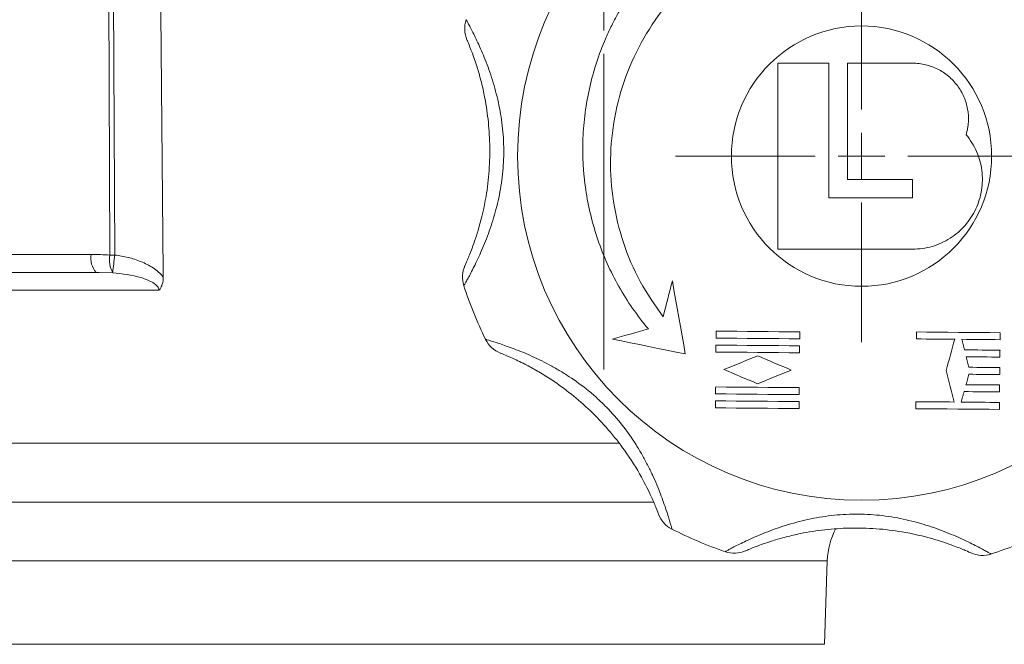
# Model space of a CAD drawing. Header units: millimetres. Extents: x 104 to 691, y -53 to 667.
# Tile 23 of 29: x 522 to 628, y 442 to 510. Entities that reach past the tile are written whole.
import ezdxf

# ---------------------------------------------------------------- set-up
doc = ezdxf.new("R2010")
doc.units = ezdxf.units.MM

# ---------------------------------------------------------------- blocks, each defined once
blk = doc.blocks.new('SW_CENTERMARKSYMBOL_3')
at = {"color": 0, "linetype": 'Continuous', "lineweight": 0}
for p, q in [((0, 5), (0, 38.94)), ((0, 0), (0, 2.5)), ((-5, 0), (-38.94, 0)), ((0, 0), (-2.5, 0)), ((0, 0), (2.5, 0)), ((0, 0), (0, -2.5)), ((5, 0), (38.94, 0)), ((0, -5), (0, -38.94))]:
    blk.add_line(p, q, dxfattribs=at)
blk = doc.blocks.new('SW_CENTERMARKSYMBOL_4')
at = {"color": 0, "linetype": 'Continuous', "lineweight": 0}
for p, q in [((0, 5), (0, 20)), ((0, 0), (0, 2.5)), ((-5, 0), (-20, 0)), ((0, 0), (-2.5, 0)), ((0, 0), (2.5, 0)), ((0, 0), (0, -2.5)), ((5, 0), (20, 0)), ((0, -5), (0, -20))]:
    blk.add_line(p, q, dxfattribs=at)

msp = doc.modelspace()

# ---------------------------------------------------------------- linework, layer by layer
at = {"color": 7, "linetype": 'Continuous', "lineweight": 15}
for p, q in [((531.81, 484.31), (531.65, 519.66)), ((532.17, 519.24), (532.33, 484.31)), ((603.68, 504.95), (603.68, 484.95)), ((609.18, 504.95), (603.68, 504.95)), ((609.18, 490.45), (609.18, 504.95)), ((611.18, 504.95), (611.18, 492.45)), ((618.18, 504.95), (611.18, 504.95)), ((611.18, 492.45), (618.18, 492.45)), ((618.18, 492.45), (618.18, 490.45)), ((618.18, 490.45), (609.18, 490.45)), ((511.1, 484.38), (529.82, 484.38)), ((603.68, 484.95), (618.18, 484.95)), ((530.34, 482.45), (511.62, 482.45)), ((530.66, 482.44), (530.34, 482.45)), ((537.09, 480.52), (511.65, 480.52)), ((608.68, 442.45), (609, 451.43)), ((518.68, 442.45), (608.68, 442.45))]:
    msp.add_line(p, q, dxfattribs=at)
at = {"color": 8, "linetype": 'Continuous', "lineweight": 15}
for p, q in [((532.11, 482.41), (530.66, 482.44)), ((511.42, 464.08), (586.61, 464.08)), ((514.89, 457.75), (590.37, 457.75)), ((609, 451.43), (518.37, 451.43))]:
    msp.add_line(p, q, dxfattribs=at)
at = {"color": 7, "linetype": 'Continuous', "lineweight": 15, "flags": 128}
for points in [[(537.55, 481.95), (537.55, 482.45), (537.25, 514.39)], [(592.33, 481.55), (592.2, 481.06), (592.08, 480.58), (591.96, 480.09), (591.83, 479.6), (591.71, 479.11), (591.59, 478.63), (591.46, 478.14), (591.34, 477.66)], [(593.72, 473.68), (593.55, 474.65), (593.37, 475.63), (593.2, 476.62), (593.03, 477.6), (592.85, 478.59), (592.68, 479.57), (592.5, 480.56), (592.33, 481.55)], [(589.75, 476.37), (589.26, 476.23), (588.78, 476.09), (588.29, 475.96), (587.81, 475.82), (587.32, 475.68), (586.84, 475.55), (586.36, 475.41), (585.88, 475.27)], [(597.04, 476.13), (597.04, 476.04), (597.04, 475.94), (597.04, 475.85), (597.03, 475.76), (597.03, 475.66), (597.03, 475.57), (597.03, 475.48), (597.03, 475.38)], [(606.04, 476.05), (604.91, 476.06), (603.78, 476.07), (602.65, 476.08), (601.52, 476.09), (600.4, 476.1), (599.28, 476.11), (598.16, 476.12), (597.04, 476.13)], [(606.03, 475.3), (606.03, 475.4), (606.03, 475.49), (606.03, 475.58), (606.03, 475.68), (606.03, 475.77), (606.04, 475.87), (606.04, 475.96), (606.04, 476.05)], [(618.59, 476.04), (618.59, 475.95), (618.59, 475.85), (618.59, 475.76), (618.59, 475.67), (618.59, 475.57), (618.59, 475.48), (618.59, 475.38), (618.59, 475.29)], [(627.59, 475.96), (626.47, 475.97), (625.35, 475.98), (624.23, 475.99), (623.11, 476), (621.98, 476.01), (620.85, 476.02), (619.72, 476.03), (618.59, 476.04)], [(627.59, 475.21), (627.59, 475.31), (627.59, 475.4), (627.59, 475.49), (627.59, 475.59), (627.59, 475.68), (627.59, 475.77), (627.59, 475.87), (627.59, 475.96)], [(585.88, 475.27), (586.85, 475.08), (587.82, 474.88), (588.8, 474.68), (589.78, 474.48), (590.76, 474.28), (591.74, 474.08), (592.73, 473.88), (593.72, 473.68)], [(597.02, 474.63), (597.02, 474.54), (597.02, 474.44), (597.02, 474.35), (597.02, 474.26), (597.02, 474.16), (597.02, 474.07), (597.02, 473.98), (597.02, 473.88)], [(606.02, 474.55), (604.89, 474.56), (603.76, 474.57), (602.64, 474.58), (601.51, 474.59), (600.39, 474.6), (599.26, 474.61), (598.14, 474.62), (597.02, 474.63)], [(597.03, 475.38), (598.15, 475.37), (599.27, 475.36), (600.39, 475.35), (601.52, 475.34), (602.64, 475.33), (603.77, 475.32), (604.9, 475.31), (606.03, 475.3)], [(618.59, 475.29), (619.1, 475.29), (619.62, 475.28), (620.13, 475.28), (620.65, 475.27), (621.17, 475.27), (621.68, 475.26), (622.2, 475.26), (622.71, 475.25)], [(622.71, 475.25), (622.59, 474.83), (622.48, 474.41), (622.36, 473.99), (622.24, 473.57), (622.13, 473.15), (622.01, 472.73), (621.89, 472.31), (621.78, 471.89)], [(623.46, 475.25), (623.98, 475.24), (624.49, 475.24), (625.01, 475.23), (625.53, 475.23), (626.04, 475.23), (626.56, 475.22), (627.07, 475.22), (627.59, 475.21)], [(623.75, 474.12), (623.72, 474.26), (623.68, 474.4), (623.64, 474.54), (623.61, 474.68), (623.57, 474.82), (623.53, 474.97), (623.5, 475.11), (623.46, 475.25)], [(597.02, 473.88), (598.14, 473.87), (599.26, 473.86), (600.38, 473.85), (601.5, 473.84), (602.63, 473.83), (603.76, 473.82), (604.89, 473.81), (606.02, 473.8)], [(606.02, 473.8), (606.02, 473.9), (606.02, 473.99), (606.02, 474.08), (606.02, 474.18), (606.02, 474.27), (606.02, 474.37), (606.02, 474.46), (606.02, 474.55)], [(627.58, 474.09), (627.1, 474.09), (626.62, 474.1), (626.14, 474.1), (625.67, 474.1), (625.19, 474.11), (624.71, 474.11), (624.23, 474.12), (623.75, 474.12)], [(627.57, 473.34), (627.57, 473.43), (627.57, 473.52), (627.57, 473.62), (627.57, 473.71), (627.57, 473.81), (627.57, 473.9), (627.57, 473.99), (627.58, 474.09)], [(601.51, 473.47), (601.06, 473.28), (600.6, 473.1), (600.15, 472.92), (599.69, 472.73), (599.24, 472.55), (598.79, 472.37), (598.33, 472.18), (597.88, 472)], [(605.12, 471.94), (604.67, 472.13), (604.22, 472.32), (603.77, 472.51), (603.32, 472.7), (602.87, 472.89), (602.42, 473.08), (601.97, 473.28), (601.51, 473.47)], [(623.95, 473.37), (624.4, 473.36), (624.85, 473.36), (625.31, 473.36), (625.76, 473.35), (626.21, 473.35), (626.67, 473.34), (627.12, 473.34), (627.57, 473.34)], [(624.24, 472.24), (624.2, 472.38), (624.17, 472.52), (624.13, 472.66), (624.09, 472.8), (624.06, 472.95), (624.02, 473.09), (623.98, 473.23), (623.95, 473.37)], [(597.88, 472), (598.33, 471.81), (598.78, 471.62), (599.23, 471.43), (599.68, 471.23), (600.13, 471.04), (600.59, 470.85), (601.04, 470.66), (601.49, 470.47)], [(601.49, 470.47), (601.94, 470.65), (602.39, 470.83), (602.85, 471.02), (603.3, 471.2), (603.76, 471.38), (604.21, 471.57), (604.67, 471.75), (605.12, 471.94)], [(621.78, 471.89), (621.89, 471.46), (622, 471.04), (622.11, 470.61), (622.22, 470.19), (622.32, 469.77), (622.43, 469.35), (622.54, 468.93), (622.65, 468.5)], [(623.92, 470.37), (623.96, 470.51), (624, 470.65), (624.04, 470.79), (624.08, 470.93), (624.11, 471.07), (624.15, 471.21), (624.19, 471.35), (624.23, 471.49)], [(624.23, 471.49), (624.65, 471.49), (625.06, 471.48), (625.48, 471.48), (625.89, 471.48), (626.31, 471.47), (626.72, 471.47), (627.14, 471.47), (627.55, 471.46)], [(627.56, 472.21), (627.15, 472.22), (626.73, 472.22), (626.32, 472.22), (625.9, 472.23), (625.49, 472.23), (625.07, 472.23), (624.65, 472.24), (624.24, 472.24)], [(627.55, 471.46), (627.55, 471.56), (627.55, 471.65), (627.56, 471.74), (627.56, 471.84), (627.56, 471.93), (627.56, 472.02), (627.56, 472.12), (627.56, 472.21)], [(627.54, 470.34), (627.09, 470.34), (626.64, 470.35), (626.19, 470.35), (625.73, 470.35), (625.28, 470.36), (624.83, 470.36), (624.37, 470.36), (623.92, 470.37)], [(596.99, 470.13), (596.98, 470.04), (596.98, 469.94), (596.98, 469.85), (596.98, 469.76), (596.98, 469.66), (596.98, 469.57), (596.98, 469.48), (596.98, 469.38)], [(596.98, 469.38), (598.1, 469.37), (599.22, 469.36), (600.34, 469.35), (601.46, 469.34), (602.59, 469.33), (603.72, 469.32), (604.85, 469.31), (605.98, 469.3)], [(605.98, 470.05), (604.85, 470.06), (603.72, 470.07), (602.6, 470.08), (601.47, 470.09), (600.35, 470.1), (599.22, 470.11), (598.1, 470.12), (596.99, 470.13)], [(605.98, 469.3), (605.98, 469.4), (605.98, 469.49), (605.98, 469.58), (605.98, 469.68), (605.98, 469.77), (605.98, 469.87), (605.98, 469.96), (605.98, 470.05)], [(623.4, 468.5), (623.44, 468.64), (623.48, 468.78), (623.52, 468.92), (623.56, 469.06), (623.6, 469.2), (623.63, 469.34), (623.67, 469.48), (623.71, 469.62)], [(623.71, 469.62), (624.19, 469.62), (624.67, 469.61), (625.15, 469.61), (625.63, 469.6), (626.11, 469.6), (626.58, 469.6), (627.06, 469.59), (627.54, 469.59)], [(627.54, 469.59), (627.54, 469.68), (627.54, 469.77), (627.54, 469.87), (627.54, 469.96), (627.54, 470.06), (627.54, 470.15), (627.54, 470.24), (627.54, 470.34)], [(596.97, 468.63), (596.97, 468.54), (596.97, 468.44), (596.97, 468.35), (596.97, 468.26), (596.97, 468.16), (596.97, 468.07), (596.97, 467.98), (596.97, 467.88)], [(605.97, 468.55), (604.84, 468.56), (603.71, 468.57), (602.58, 468.58), (601.46, 468.59), (600.33, 468.6), (599.21, 468.61), (598.09, 468.62), (596.97, 468.63)], [(605.97, 467.8), (605.97, 467.9), (605.97, 467.99), (605.97, 468.08), (605.97, 468.18), (605.97, 468.27), (605.97, 468.37), (605.97, 468.46), (605.97, 468.55)], [(618.53, 468.54), (618.53, 468.45), (618.53, 468.35), (618.52, 468.26), (618.52, 468.17), (618.52, 468.07), (618.52, 467.98), (618.52, 467.88), (618.52, 467.79)], [(622.65, 468.5), (622.14, 468.51), (621.62, 468.51), (621.11, 468.52), (620.59, 468.52), (620.08, 468.53), (619.56, 468.53), (619.04, 468.54), (618.53, 468.54)], [(627.53, 468.46), (627.01, 468.47), (626.5, 468.47), (625.98, 468.48), (625.47, 468.48), (624.95, 468.48), (624.44, 468.49), (623.92, 468.49), (623.4, 468.5)], [(627.52, 467.71), (627.52, 467.81), (627.52, 467.9), (627.52, 467.99), (627.52, 468.09), (627.52, 468.18), (627.52, 468.27), (627.53, 468.37), (627.53, 468.46)], [(596.97, 467.88), (598.08, 467.87), (599.2, 467.86), (600.33, 467.85), (601.45, 467.84), (602.58, 467.83), (603.7, 467.82), (604.83, 467.81), (605.97, 467.8)], [(618.52, 467.79), (619.65, 467.78), (620.78, 467.77), (621.91, 467.76), (623.03, 467.75), (624.16, 467.74), (625.28, 467.73), (626.4, 467.72), (627.52, 467.71)]]:
    msp.add_lwpolyline(points, dxfattribs=at)
at = {"color": 7, "linetype": 'Continuous', "lineweight": 15}
for radius in [37, 14]:
    msp.add_circle((612.68, 494.95), radius, dxfattribs=at)
for centre, radius, start, end in [((572.98, 508.65), 3, 160.9649, 203.3649), ((532.05, 483.94), 2.28, 168.9825, 221.0237), ((534.69, 483.79), 2.92, 169.7878, 208.0808), ((532.07, 539.95), 55.65, 269.7337, 270.2663), ((363.58, 502.91), 169.77, 353.0651, 353.7086), ((572.75, 481.95), 3, 155.6351, 198.0351), ((612.68, 494.95), 45, 198.0351, 205.9649), ((574.92, 476.56), 3, 205.9649, 248.3649), ((593.64, 457.51), 3, 200.6351, 243.0351), ((612.68, 494.95), 45, 243.0351, 250.9649), ((616.99, 451.15), 8, 152.1454, 178), ((612.68, 494.95), 45, 288.0351, 295.9649), ((598.99, 455.25), 3, 250.9649, 293.3649), ((625.69, 455.01), 3, 245.6351, 288.0351)]:
    msp.add_arc(centre, radius, start, end, dxfattribs=at)
for points, knots in [([(591.29, 516.72), (589.98, 515.39), (588.82, 513.96), (587.28, 511.68), (586.81, 510.89), (586.14, 509.68), (585.93, 509.27), (585.52, 508.43), (585.33, 508.01), (584.41, 505.88), (583.84, 504.13), (583.23, 501.45), (583.07, 500.54), (582.89, 499.16), (582.84, 498.7), (582.76, 497.77), (582.73, 497.31), (582.64, 495), (582.74, 493.17), (583.14, 490.44), (583.32, 489.53), (583.76, 487.72), (584.02, 486.83), (584.91, 484.22), (585.66, 482.55), (587.03, 480.13), (587.52, 479.34), (588.58, 477.82), (589.15, 477.08), (589.75, 476.37)], [0, 0, 0, 0, 0.125, 0.125, 0.1875, 0.1875, 0.21875, 0.21875, 0.25, 0.25, 0.375, 0.375, 0.4375, 0.4375, 0.46875, 0.46875, 0.5, 0.5, 0.625, 0.625, 0.6875, 0.6875, 0.75, 0.75, 0.875, 0.875, 0.9375, 0.9375, 1, 1, 1, 1]), ([(591.34, 477.66), (590.47, 478.9), (588.73, 481.39), (586.95, 485.62), (585.87, 490.05), (585.55, 494.61), (586.01, 499.16), (587.21, 503.57), (589.16, 507.7), (591.51, 511.15), (593.35, 513.03), (594.13, 513.82)], [0, 0, 0, 0, 0.114492, 0.228984, 0.343479, 0.457974, 0.572471, 0.686968, 0.801465, 0.915962, 1, 1, 1, 1]), ([(570.14, 509.63), (570.14, 509.63), (570.2, 509.52), (570.37, 509.21), (570.44, 509.08), (570.6, 508.77), (570.69, 508.6), (570.9, 508.2), (571.01, 507.97), (571.24, 507.49), (571.37, 507.22), (571.75, 506.38), (572.03, 505.73), (572.56, 504.36), (572.82, 503.62), (573.17, 502.45), (573.28, 502.05), (573.49, 501.24), (573.59, 500.83), (573.84, 499.59), (573.98, 498.75), (574.11, 497.46), (574.14, 497.03), (574.18, 496.15), (574.19, 495.71), (574.18, 494.41), (574.12, 493.54), (573.92, 491.84), (573.77, 490.99), (573.49, 489.74), (573.38, 489.33), (573.16, 488.52), (573.04, 488.13), (572.8, 487.36), (572.67, 486.98), (572.4, 486.25), (572.26, 485.89), (571.84, 484.86), (571.56, 484.24), (571.16, 483.4), (571.03, 483.13), (570.79, 482.65), (570.67, 482.43), (570.46, 482.04), (570.37, 481.86), (570.2, 481.56), (570.13, 481.43), (570.01, 481.22), (569.97, 481.15), (569.91, 481.04), (569.9, 481.02), (569.9, 481.02)], [0, 0, 0, 0, 0.0625, 0.0625, 0.09375, 0.09375, 0.125, 0.125, 0.15625, 0.15625, 0.1875, 0.1875, 0.25, 0.25, 0.3125, 0.3125, 0.34375, 0.34375, 0.375, 0.375, 0.4375, 0.4375, 0.46875, 0.46875, 0.5, 0.5, 0.5625, 0.5625, 0.625, 0.625, 0.65625, 0.65625, 0.6875, 0.6875, 0.71875, 0.71875, 0.75, 0.75, 0.8125, 0.8125, 0.84375, 0.84375, 0.875, 0.875, 0.90625, 0.90625, 0.9375, 0.9375, 0.96875, 0.96875, 1, 1, 1, 1]), ([(570.01, 483.18), (570.02, 483.19), (570.03, 483.21), (570.23, 483.66), (570.8, 485.04), (571.6, 487.38), (572.29, 490.33), (572.65, 493.4), (572.72, 496.2), (572.53, 498.93), (572.17, 501.24), (571.74, 503.11), (571.27, 504.72), (570.76, 506.17), (570.32, 507.25), (570.26, 507.39), (570.23, 507.46)], [0, 0, 0, 0, 0.017506, 0.092617, 0.165614, 0.252546, 0.360089, 0.44392, 0.527841, 0.607176, 0.686352, 0.738345, 0.790251, 0.859559, 0.92903, 1, 1, 1, 1]), ([(623.94, 497.26), (624.07, 497.7), (624.15, 498.16), (624.2, 499.08), (624.17, 499.56), (624.05, 500.24), (623.99, 500.46), (623.86, 500.91), (623.78, 501.13), (623.5, 501.77), (623.27, 502.17), (622.85, 502.72), (622.7, 502.9), (622.38, 503.24), (622.21, 503.4), (621.86, 503.7), (621.67, 503.84), (621.28, 504.09), (621.08, 504.21), (620.46, 504.52), (620.02, 504.68), (619.35, 504.84), (619.11, 504.88), (618.65, 504.93), (618.42, 504.95), (618.18, 504.95)], [0, 0, 0, 0, 0.125, 0.125, 0.25, 0.25, 0.3125, 0.3125, 0.375, 0.375, 0.5, 0.5, 0.5625, 0.5625, 0.625, 0.625, 0.6875, 0.6875, 0.75, 0.75, 0.875, 0.875, 0.9375, 0.9375, 1, 1, 1, 1]), ([(618.18, 484.95), (618.9, 484.95), (619.6, 485.05), (620.62, 485.34), (620.95, 485.47), (621.6, 485.76), (621.91, 485.93), (622.5, 486.31), (622.79, 486.52), (623.33, 486.98), (623.58, 487.23), (624.05, 487.76), (624.26, 488.04), (624.65, 488.64), (624.83, 488.95), (625.13, 489.59), (625.25, 489.92), (625.46, 490.59), (625.54, 490.95), (625.65, 491.65), (625.68, 492), (625.69, 492.7), (625.67, 493.06), (625.53, 494.12), (625.34, 494.8), (624.92, 495.77), (624.75, 496.09), (624.38, 496.69), (624.17, 496.98), (623.94, 497.26)], [0, 0, 0, 0, 0.125, 0.125, 0.1875, 0.1875, 0.25, 0.25, 0.3125, 0.3125, 0.375, 0.375, 0.4375, 0.4375, 0.5, 0.5, 0.5625, 0.5625, 0.625, 0.625, 0.6875, 0.6875, 0.75, 0.75, 0.875, 0.875, 0.9375, 0.9375, 1, 1, 1, 1]), ([(532.33, 484.31), (532.82, 484.25), (533.3, 484.17), (534.24, 483.94), (534.7, 483.79), (535.6, 483.42), (536.04, 483.2), (536.66, 482.8), (536.86, 482.65), (537.23, 482.32), (537.4, 482.15), (537.55, 481.95)], [0, 0, 0, 0, 0.25, 0.25, 0.5, 0.5, 0.75, 0.75, 0.875, 0.875, 1, 1, 1, 1]), ([(537.09, 480.52), (537.08, 480.59), (537.07, 480.68), (536.99, 480.88), (536.88, 481.01), (536.56, 481.3), (536.02, 481.59), (534.49, 482.15), (533.15, 482.3), (532.11, 482.41)], [0, 0, 0, 0, 0.0374703, 0.0450187, 0.11396, 0.1231452, 0.2723901, 0.4390194, 1, 1, 1, 1]), ([(537.55, 481.95), (537.55, 481.69), (537.52, 481.43), (537.41, 481.06), (537.36, 480.94), (537.24, 480.71), (537.17, 480.61), (537.09, 480.52)], [0, 0, 0, 0, 0.5, 0.5, 0.75, 0.75, 1, 1, 1, 1]), ([(572.23, 475.25), (572.23, 475.25), (572.34, 475.21), (572.68, 475.11), (572.82, 475.07), (573.15, 474.97), (573.34, 474.91), (573.77, 474.77), (574, 474.69), (574.52, 474.51), (574.79, 474.41), (575.66, 474.09), (576.31, 473.83), (577.66, 473.23), (578.36, 472.89), (579.44, 472.32), (579.8, 472.11), (580.52, 471.69), (580.88, 471.46), (581.93, 470.77), (582.62, 470.27), (583.63, 469.45), (583.96, 469.16), (584.61, 468.57), (584.92, 468.27), (585.84, 467.34), (586.41, 466.69), (587.47, 465.34), (587.96, 464.63), (588.65, 463.55), (588.87, 463.18), (589.28, 462.46), (589.48, 462.1), (589.85, 461.38), (590.02, 461.02), (590.35, 460.31), (590.51, 459.96), (590.94, 458.93), (591.18, 458.29), (591.49, 457.42), (591.59, 457.14), (591.75, 456.63), (591.83, 456.39), (591.96, 455.96), (592.02, 455.77), (592.11, 455.44), (592.15, 455.3), (592.22, 455.07), (592.24, 454.99), (592.27, 454.87), (592.28, 454.84), (592.28, 454.84)], [0, 0, 0, 0, 0.0625, 0.0625, 0.09375, 0.09375, 0.125, 0.125, 0.15625, 0.15625, 0.1875, 0.1875, 0.25, 0.25, 0.3125, 0.3125, 0.34375, 0.34375, 0.375, 0.375, 0.4375, 0.4375, 0.46875, 0.46875, 0.5, 0.5, 0.5625, 0.5625, 0.625, 0.625, 0.65625, 0.65625, 0.6875, 0.6875, 0.71875, 0.71875, 0.75, 0.75, 0.8125, 0.8125, 0.84375, 0.84375, 0.875, 0.875, 0.90625, 0.90625, 0.9375, 0.9375, 0.96875, 0.96875, 1, 1, 1, 1]), ([(590.83, 456.46), (590.83, 456.46), (590.82, 456.49), (590.65, 456.95), (590.07, 458.33), (588.99, 460.55), (587.39, 463.12), (585.47, 465.54), (583.54, 467.58), (581.48, 469.37), (579.59, 470.75), (577.96, 471.76), (576.49, 472.57), (575.11, 473.24), (574.03, 473.69), (573.89, 473.74), (573.82, 473.77)], [0, 0, 0, 0, 0.017506, 0.092617, 0.165614, 0.252546, 0.360089, 0.44392, 0.527841, 0.607176, 0.686353, 0.738345, 0.790251, 0.85956, 0.92903, 1, 1, 1, 1]), ([(598.01, 452.41), (598.01, 452.41), (598.11, 452.47), (598.42, 452.64), (598.55, 452.71), (598.86, 452.87), (599.04, 452.96), (599.44, 453.16), (599.66, 453.27), (600.15, 453.51), (600.41, 453.63), (601.26, 454.02), (601.9, 454.29), (603.27, 454.82), (604.01, 455.08), (605.18, 455.44), (605.58, 455.55), (606.39, 455.76), (606.8, 455.85), (608.04, 456.11), (608.88, 456.24), (610.17, 456.37), (610.6, 456.4), (611.48, 456.45), (611.92, 456.45), (613.23, 456.44), (614.09, 456.39), (615.8, 456.18), (616.64, 456.03), (617.89, 455.75), (618.31, 455.65), (619.11, 455.43), (619.5, 455.31), (620.27, 455.06), (620.65, 454.93), (621.38, 454.66), (621.74, 454.52), (622.77, 454.1), (623.4, 453.82), (624.24, 453.42), (624.5, 453.29), (624.98, 453.05), (625.2, 452.94), (625.6, 452.73), (625.77, 452.63), (626.08, 452.46), (626.2, 452.39), (626.41, 452.28), (626.49, 452.23), (626.59, 452.17), (626.62, 452.16), (626.62, 452.16)], [0, 0, 0, 0, 0.0625, 0.0625, 0.09375, 0.09375, 0.125, 0.125, 0.15625, 0.15625, 0.1875, 0.1875, 0.25, 0.25, 0.3125, 0.3125, 0.34375, 0.34375, 0.375, 0.375, 0.4375, 0.4375, 0.46875, 0.46875, 0.5, 0.5, 0.5625, 0.5625, 0.625, 0.625, 0.65625, 0.65625, 0.6875, 0.6875, 0.71875, 0.71875, 0.75, 0.75, 0.8125, 0.8125, 0.84375, 0.84375, 0.875, 0.875, 0.90625, 0.90625, 0.9375, 0.9375, 0.96875, 0.96875, 1, 1, 1, 1]), ([(624.45, 452.28), (624.45, 452.28), (624.42, 452.29), (623.97, 452.5), (622.59, 453.07), (620.25, 453.87), (617.32, 454.55), (614.25, 454.92), (611.46, 454.99), (608.71, 454.8), (606.42, 454.44), (604.53, 454), (602.92, 453.54), (601.46, 453.02), (600.38, 452.58), (600.25, 452.52), (600.18, 452.49)], [0, 0, 0, 0, 0.017506, 0.092618, 0.165616, 0.252548, 0.360092, 0.442859, 0.527837, 0.606062, 0.686344, 0.737596, 0.790249, 0.859558, 0.929029, 1, 1, 1, 1])]:
    msp.add_open_spline(points, degree=3, knots=knots, dxfattribs=at)
msp.add_open_spline([(529.82, 484.38), (530.48, 484.38), (531.15, 484.35), (531.81, 484.31)], degree=3, dxfattribs=at)

# ---------------------------------------------------------------- block references
at = {"color": 7, "linetype": 'Continuous', "lineweight": 0}
for name, p in [('SW_CENTERMARKSYMBOL_3', (584.97, 510.95)), ('SW_CENTERMARKSYMBOL_4', (612.68, 494.95))]:
    msp.add_blockref(name, p, dxfattribs=at)

doc.saveas('drawing.dxf')
